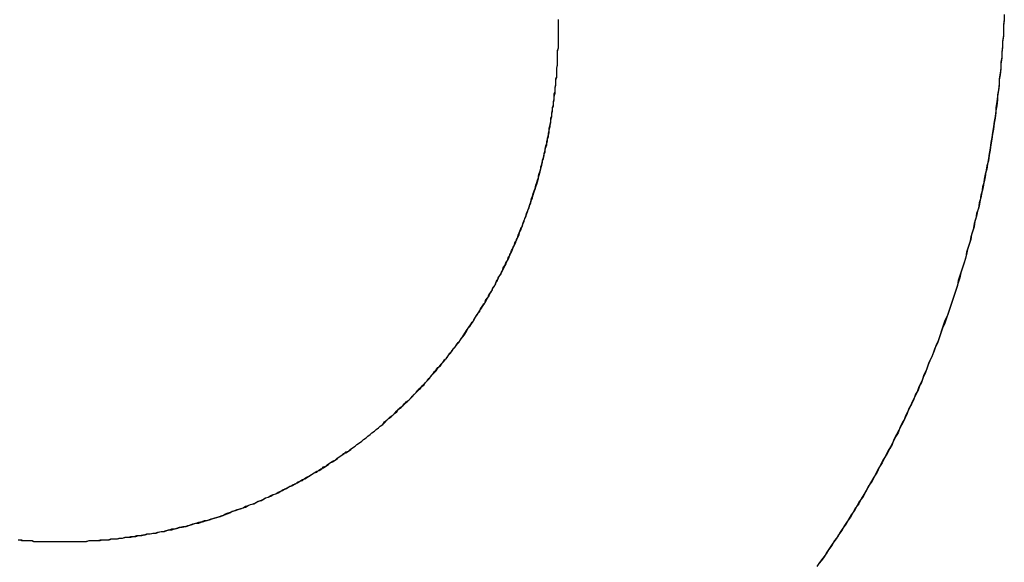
# Model space of a CAD drawing. Extents: x -55 to 3310, y -427 to 1727.
# Tile 7 of 79: x 991.279 to 992.456, y 529.284 to 529.933. Entities that reach past the tile are written whole.
import ezdxf

# ---------------------------------------------------------------- set-up
doc = ezdxf.new("R2010")
doc.units = 0
doc.linetypes.add('DURCHGEHEND', pattern=[0])
doc.layers.add('KF_PASSIO_SUB_15_FRONT', color=7, linetype='DURCHGEHEND')

# ---------------------------------------------------------------- blocks, each defined once
blk = doc.blocks.new('KF_PASSIO_SUB_15_FRONT')
at = {"layer": 'KF_PASSIO_SUB_15_FRONT'}
for points in [[(-238.36, -391.843, 0), (-238.36, -391.841, 0), (-238.36, -391.839, 0), (-238.36, -391.837, 0), (-238.36, -391.835, 0), (-238.36, -391.832, 0), (-238.36, -391.83, 0)], [(-238.36, -391.843, 0), (-238.36, -391.841, 0), (-238.36, -391.839, 0), (-238.36, -391.837, 0), (-238.36, -391.835, 0), (-238.36, -391.833, 0), (-238.36, -391.83, 0)], [(-237.827, -391.824, 0), (-237.827, -391.831, 0), (-237.828, -391.837, 0), (-237.828, -391.844, 0), (-237.828, -391.85, 0), (-237.829, -391.857, 0), (-237.829, -391.863, 0), (-237.83, -391.87, 0), (-237.83, -391.876, 0), (-237.831, -391.883, 0), (-237.831, -391.889, 0), (-237.832, -391.896, 0), (-237.833, -391.902, 0), (-237.833, -391.909, 0), (-237.834, -391.915, 0), (-237.835, -391.922, 0), (-237.836, -391.928, 0), (-237.837, -391.935, 0), (-237.837, -391.941, 0), (-237.838, -391.948, 0), (-237.839, -391.954, 0), (-237.84, -391.961, 0), (-237.841, -391.967, 0), (-237.842, -391.973, 0), (-237.843, -391.98, 0), (-237.844, -391.986, 0), (-237.845, -391.992, 0), (-237.846, -391.999, 0), (-237.848, -392.005, 0), (-237.849, -392.012, 0), (-237.85, -392.018, 0), (-237.851, -392.024, 0), (-237.853, -392.03, 0), (-237.854, -392.037, 0), (-237.855, -392.043, 0), (-237.857, -392.049, 0), (-237.858, -392.056, 0), (-237.86, -392.062, 0), (-237.861, -392.068, 0), (-237.863, -392.074, 0), (-237.864, -392.081, 0), (-237.866, -392.087, 0), (-237.867, -392.093, 0), (-237.869, -392.099, 0), (-237.871, -392.105, 0), (-237.872, -392.111, 0), (-237.874, -392.118, 0), (-237.876, -392.124, 0), (-237.878, -392.13, 0), (-237.88, -392.136, 0), (-237.882, -392.142, 0), (-237.883, -392.148, 0), (-237.885, -392.154, 0), (-237.887, -392.16, 0), (-237.889, -392.166, 0), (-237.891, -392.172, 0), (-237.893, -392.178, 0), (-237.895, -392.184, 0), (-237.898, -392.19, 0), (-237.9, -392.196, 0), (-237.902, -392.202, 0), (-237.904, -392.208, 0), (-237.906, -392.214, 0), (-237.909, -392.22, 0), (-237.911, -392.226, 0), (-237.913, -392.232, 0), (-237.916, -392.238, 0), (-237.918, -392.243, 0), (-237.92, -392.249, 0), (-237.923, -392.255, 0), (-237.925, -392.261, 0), (-237.928, -392.267, 0), (-237.93, -392.273, 0), (-237.933, -392.278, 0), (-237.935, -392.284, 0), (-237.938, -392.29, 0), (-237.941, -392.295, 0), (-237.943, -392.301, 0), (-237.946, -392.307, 0), (-237.949, -392.312, 0), (-237.952, -392.318, 0), (-237.954, -392.324, 0), (-237.957, -392.329, 0), (-237.96, -392.335, 0), (-237.963, -392.341, 0), (-237.966, -392.346, 0), (-237.969, -392.352, 0), (-237.972, -392.357, 0), (-237.975, -392.363, 0), (-237.978, -392.368, 0), (-237.981, -392.374, 0), (-237.984, -392.379, 0), (-237.987, -392.384, 0), (-237.99, -392.39, 0), (-237.993, -392.395, 0), (-237.996, -392.401, 0), (-238, -392.406, 0), (-238.003, -392.411, 0), (-238.006, -392.417, 0), (-238.01, -392.422, 0), (-238.013, -392.427, 0), (-238.016, -392.433, 0), (-238.02, -392.438, 0), (-238.023, -392.443, 0), (-238.026, -392.448, 0), (-238.03, -392.453, 0), (-238.033, -392.459, 0), (-238.037, -392.464, 0), (-238.04, -392.469, 0), (-238.044, -392.474, 0), (-238.048, -392.479, 0), (-238.051, -392.484, 0)], [(-237.827, -391.83, 0), (-237.828, -391.836, 0), (-237.828, -391.843, 0), (-237.828, -391.849, 0), (-237.829, -391.856, 0), (-237.829, -391.862, 0), (-237.83, -391.869, 0), (-237.83, -391.875, 0), (-237.831, -391.881, 0), (-237.831, -391.888, 0), (-237.832, -391.894, 0), (-237.833, -391.901, 0), (-237.833, -391.907, 0), (-237.834, -391.914, 0), (-237.835, -391.92, 0), (-237.835, -391.926, 0), (-237.836, -391.933, 0), (-237.837, -391.939, 0), (-237.838, -391.946, 0), (-237.839, -391.952, 0), (-237.84, -391.958, 0), (-237.841, -391.965, 0), (-237.842, -391.971, 0), (-237.843, -391.977, 0), (-237.844, -391.984, 0), (-237.845, -391.99, 0), (-237.846, -391.996, 0), (-237.847, -392.003, 0), (-237.848, -392.009, 0), (-237.85, -392.015, 0), (-237.851, -392.021, 0), (-237.852, -392.028, 0), (-237.853, -392.034, 0), (-237.855, -392.04, 0), (-237.856, -392.046, 0), (-237.857, -392.053, 0), (-237.859, -392.059, 0), (-237.86, -392.065, 0), (-237.862, -392.071, 0), (-237.863, -392.078, 0), (-237.865, -392.084, 0), (-237.867, -392.09, 0), (-237.868, -392.096, 0), (-237.87, -392.102, 0), (-237.872, -392.108, 0), (-237.873, -392.114, 0), (-237.875, -392.121, 0), (-237.877, -392.127, 0), (-237.879, -392.133, 0), (-237.88, -392.139, 0), (-237.882, -392.145, 0), (-237.884, -392.151, 0), (-237.886, -392.157, 0), (-237.888, -392.163, 0), (-237.89, -392.169, 0), (-237.892, -392.175, 0), (-237.894, -392.181, 0), (-237.896, -392.187, 0), (-237.898, -392.193, 0), (-237.901, -392.199, 0), (-237.903, -392.205, 0), (-237.905, -392.211, 0), (-237.907, -392.217, 0), (-237.91, -392.223, 0), (-237.912, -392.229, 0), (-237.914, -392.234, 0), (-237.917, -392.24, 0), (-237.919, -392.246, 0), (-237.921, -392.252, 0), (-237.924, -392.258, 0), (-237.926, -392.264, 0), (-237.929, -392.269, 0), (-237.931, -392.275, 0), (-237.934, -392.281, 0), (-237.937, -392.287, 0), (-237.939, -392.292, 0), (-237.942, -392.298, 0), (-237.945, -392.304, 0), (-237.947, -392.31, 0), (-237.95, -392.315, 0), (-237.953, -392.321, 0), (-237.956, -392.326, 0), (-237.959, -392.332, 0), (-237.961, -392.338, 0), (-237.964, -392.343, 0), (-237.967, -392.349, 0), (-237.97, -392.354, 0), (-237.973, -392.36, 0), (-237.976, -392.365, 0), (-237.979, -392.371, 0), (-237.982, -392.376, 0), (-237.985, -392.382, 0), (-237.989, -392.387, 0), (-237.992, -392.393, 0), (-237.995, -392.398, 0), (-237.998, -392.403, 0), (-238.001, -392.409, 0), (-238.005, -392.414, 0), (-238.008, -392.42, 0), (-238.011, -392.425, 0), (-238.015, -392.43, 0), (-238.018, -392.435, 0), (-238.021, -392.441, 0), (-238.025, -392.446, 0), (-238.028, -392.451, 0), (-238.032, -392.456, 0), (-238.035, -392.461, 0), (-238.039, -392.467, 0), (-238.042, -392.472, 0), (-238.046, -392.477, 0), (-238.05, -392.482, 0)], [(-238.955, -392.454, 0), (-238.952, -392.454, 0), (-238.948, -392.454, 0), (-238.945, -392.454, 0), (-238.941, -392.454, 0), (-238.938, -392.454, 0), (-238.935, -392.454, 0), (-238.931, -392.454, 0), (-238.928, -392.454, 0), (-238.924, -392.454, 0), (-238.921, -392.453, 0), (-238.918, -392.453, 0), (-238.914, -392.453, 0), (-238.911, -392.453, 0), (-238.908, -392.452, 0), (-238.904, -392.452, 0), (-238.901, -392.452, 0), (-238.897, -392.452, 0), (-238.894, -392.451, 0), (-238.891, -392.451, 0), (-238.887, -392.451, 0), (-238.884, -392.45, 0), (-238.881, -392.45, 0), (-238.877, -392.449, 0), (-238.874, -392.449, 0), (-238.871, -392.448, 0), (-238.867, -392.448, 0), (-238.864, -392.447, 0), (-238.861, -392.447, 0), (-238.857, -392.446, 0), (-238.854, -392.446, 0), (-238.851, -392.445, 0), (-238.848, -392.445, 0), (-238.844, -392.444, 0), (-238.841, -392.444, 0), (-238.838, -392.443, 0), (-238.835, -392.442, 0), (-238.831, -392.442, 0), (-238.828, -392.441, 0), (-238.825, -392.44, 0), (-238.822, -392.439, 0), (-238.818, -392.439, 0), (-238.815, -392.438, 0), (-238.812, -392.437, 0), (-238.809, -392.436, 0), (-238.805, -392.436, 0), (-238.802, -392.435, 0), (-238.799, -392.434, 0), (-238.796, -392.433, 0), (-238.793, -392.432, 0), (-238.79, -392.431, 0), (-238.786, -392.43, 0), (-238.783, -392.429, 0), (-238.78, -392.429, 0), (-238.777, -392.428, 0), (-238.774, -392.427, 0), (-238.771, -392.426, 0), (-238.767, -392.425, 0), (-238.764, -392.424, 0), (-238.761, -392.423, 0), (-238.758, -392.421, 0), (-238.755, -392.42, 0), (-238.752, -392.419, 0), (-238.749, -392.418, 0), (-238.746, -392.417, 0), (-238.743, -392.416, 0), (-238.74, -392.415, 0), (-238.737, -392.414, 0), (-238.734, -392.412, 0), (-238.731, -392.411, 0), (-238.728, -392.41, 0), (-238.724, -392.409, 0), (-238.721, -392.407, 0), (-238.718, -392.406, 0), (-238.715, -392.405, 0), (-238.712, -392.403, 0), (-238.71, -392.402, 0), (-238.707, -392.401, 0), (-238.704, -392.399, 0), (-238.701, -392.398, 0), (-238.698, -392.397, 0), (-238.695, -392.395, 0), (-238.692, -392.394, 0), (-238.689, -392.392, 0), (-238.686, -392.391, 0), (-238.683, -392.389, 0), (-238.68, -392.388, 0), (-238.677, -392.386, 0), (-238.674, -392.385, 0), (-238.672, -392.383, 0), (-238.669, -392.382, 0), (-238.666, -392.38, 0), (-238.663, -392.379, 0), (-238.66, -392.377, 0), (-238.657, -392.375, 0), (-238.655, -392.374, 0), (-238.652, -392.372, 0), (-238.649, -392.37, 0), (-238.646, -392.369, 0), (-238.643, -392.367, 0), (-238.641, -392.365, 0), (-238.638, -392.364, 0), (-238.635, -392.362, 0), (-238.633, -392.36, 0), (-238.63, -392.358, 0), (-238.627, -392.357, 0), (-238.624, -392.355, 0), (-238.622, -392.353, 0), (-238.619, -392.351, 0), (-238.616, -392.349, 0), (-238.614, -392.347, 0), (-238.611, -392.346, 0), (-238.608, -392.344, 0), (-238.606, -392.342, 0), (-238.603, -392.34, 0), (-238.601, -392.338, 0), (-238.598, -392.336, 0), (-238.595, -392.334, 0), (-238.593, -392.332, 0), (-238.59, -392.33, 0), (-238.588, -392.328, 0), (-238.585, -392.326, 0), (-238.583, -392.324, 0), (-238.58, -392.322, 0), (-238.578, -392.32, 0), (-238.575, -392.318, 0), (-238.573, -392.316, 0), (-238.57, -392.314, 0), (-238.568, -392.312, 0), (-238.565, -392.309, 0), (-238.563, -392.307, 0), (-238.561, -392.305, 0), (-238.558, -392.303, 0), (-238.556, -392.301, 0), (-238.553, -392.299, 0), (-238.551, -392.296, 0), (-238.549, -392.294, 0), (-238.546, -392.292, 0), (-238.544, -392.29, 0), (-238.542, -392.287, 0), (-238.539, -392.285, 0), (-238.537, -392.283, 0), (-238.535, -392.281, 0), (-238.532, -392.278, 0), (-238.53, -392.276, 0), (-238.528, -392.274, 0), (-238.526, -392.271, 0), (-238.524, -392.269, 0), (-238.521, -392.267, 0), (-238.519, -392.264, 0), (-238.517, -392.262, 0), (-238.515, -392.259, 0), (-238.513, -392.257, 0), (-238.51, -392.254, 0), (-238.508, -392.252, 0), (-238.506, -392.25, 0), (-238.504, -392.247, 0), (-238.502, -392.245, 0), (-238.5, -392.242, 0), (-238.498, -392.24, 0), (-238.496, -392.237, 0), (-238.494, -392.235, 0), (-238.492, -392.232, 0), (-238.49, -392.229, 0), (-238.488, -392.227, 0), (-238.486, -392.224, 0), (-238.484, -392.222, 0), (-238.482, -392.219, 0), (-238.48, -392.216, 0), (-238.478, -392.214, 0), (-238.476, -392.211, 0), (-238.474, -392.209, 0), (-238.472, -392.206, 0), (-238.47, -392.203, 0), (-238.469, -392.201, 0), (-238.467, -392.198, 0), (-238.465, -392.195, 0), (-238.463, -392.192, 0), (-238.461, -392.19, 0), (-238.46, -392.187, 0), (-238.458, -392.184, 0), (-238.456, -392.181, 0), (-238.454, -392.179, 0), (-238.453, -392.176, 0), (-238.451, -392.173, 0), (-238.449, -392.17, 0), (-238.447, -392.168, 0), (-238.446, -392.165, 0), (-238.444, -392.162, 0), (-238.443, -392.159, 0), (-238.441, -392.156, 0), (-238.439, -392.153, 0), (-238.438, -392.15, 0), (-238.436, -392.148, 0), (-238.435, -392.145, 0), (-238.433, -392.142, 0), (-238.432, -392.139, 0), (-238.43, -392.136, 0), (-238.428, -392.133, 0), (-238.427, -392.13, 0), (-238.426, -392.127, 0), (-238.424, -392.124, 0), (-238.423, -392.121, 0), (-238.421, -392.118, 0), (-238.42, -392.115, 0), (-238.418, -392.112, 0), (-238.417, -392.109, 0), (-238.416, -392.106, 0), (-238.414, -392.103, 0), (-238.413, -392.1, 0), (-238.412, -392.097, 0), (-238.41, -392.094, 0), (-238.409, -392.091, 0), (-238.408, -392.088, 0), (-238.407, -392.085, 0), (-238.405, -392.082, 0), (-238.404, -392.079, 0), (-238.403, -392.076, 0), (-238.402, -392.073, 0), (-238.401, -392.07, 0), (-238.399, -392.066, 0), (-238.398, -392.063, 0), (-238.397, -392.06, 0), (-238.396, -392.057, 0), (-238.395, -392.054, 0), (-238.394, -392.051, 0), (-238.393, -392.048, 0), (-238.392, -392.044, 0), (-238.391, -392.041, 0), (-238.39, -392.038, 0), (-238.389, -392.035, 0), (-238.388, -392.032, 0), (-238.387, -392.028, 0), (-238.386, -392.025, 0), (-238.385, -392.022, 0), (-238.384, -392.019, 0), (-238.383, -392.016, 0), (-238.382, -392.012, 0), (-238.381, -392.009, 0), (-238.381, -392.006, 0), (-238.38, -392.003, 0), (-238.379, -391.999, 0), (-238.378, -391.996, 0), (-238.377, -391.993, 0), (-238.377, -391.99, 0), (-238.376, -391.986, 0), (-238.375, -391.983, 0), (-238.374, -391.98, 0), (-238.374, -391.976, 0), (-238.373, -391.973, 0), (-238.372, -391.97, 0), (-238.372, -391.966, 0), (-238.371, -391.963, 0), (-238.371, -391.96, 0), (-238.37, -391.956, 0), (-238.369, -391.953, 0), (-238.369, -391.95, 0), (-238.368, -391.946, 0), (-238.368, -391.943, 0), (-238.367, -391.94, 0), (-238.367, -391.936, 0), (-238.366, -391.933, 0), (-238.366, -391.929, 0), (-238.365, -391.926, 0), (-238.365, -391.923, 0), (-238.365, -391.919, 0), (-238.364, -391.916, 0), (-238.364, -391.912, 0), (-238.363, -391.909, 0), (-238.363, -391.906, 0), (-238.363, -391.902, 0), (-238.362, -391.899, 0), (-238.362, -391.895, 0), (-238.362, -391.892, 0), (-238.362, -391.888, 0), (-238.361, -391.885, 0), (-238.361, -391.881, 0), (-238.361, -391.878, 0), (-238.361, -391.875, 0), (-238.361, -391.871, 0), (-238.361, -391.868, 0), (-238.36, -391.864, 0), (-238.36, -391.861, 0), (-238.36, -391.857, 0), (-238.36, -391.854, 0), (-238.36, -391.85, 0), (-238.36, -391.847, 0), (-238.36, -391.843, 0)], [(-238.955, -392.454, 0), (-238.952, -392.454, 0), (-238.948, -392.454, 0), (-238.945, -392.454, 0), (-238.942, -392.454, 0), (-238.938, -392.454, 0), (-238.935, -392.454, 0), (-238.931, -392.454, 0), (-238.928, -392.454, 0), (-238.925, -392.454, 0), (-238.921, -392.453, 0), (-238.918, -392.453, 0), (-238.915, -392.453, 0), (-238.911, -392.453, 0), (-238.908, -392.453, 0), (-238.905, -392.452, 0), (-238.901, -392.452, 0), (-238.898, -392.452, 0), (-238.895, -392.451, 0), (-238.891, -392.451, 0), (-238.888, -392.451, 0), (-238.885, -392.45, 0), (-238.881, -392.45, 0), (-238.878, -392.449, 0), (-238.875, -392.449, 0), (-238.871, -392.449, 0), (-238.868, -392.448, 0), (-238.865, -392.448, 0), (-238.862, -392.447, 0), (-238.858, -392.447, 0), (-238.855, -392.446, 0), (-238.852, -392.445, 0), (-238.848, -392.445, 0), (-238.845, -392.444, 0), (-238.842, -392.444, 0), (-238.839, -392.443, 0), (-238.835, -392.442, 0), (-238.832, -392.442, 0), (-238.829, -392.441, 0), (-238.826, -392.44, 0), (-238.822, -392.44, 0), (-238.819, -392.439, 0), (-238.816, -392.438, 0), (-238.813, -392.437, 0), (-238.81, -392.437, 0), (-238.806, -392.436, 0), (-238.803, -392.435, 0), (-238.8, -392.434, 0), (-238.797, -392.433, 0), (-238.794, -392.432, 0), (-238.79, -392.432, 0), (-238.787, -392.431, 0), (-238.784, -392.43, 0), (-238.781, -392.429, 0), (-238.778, -392.428, 0), (-238.775, -392.427, 0), (-238.772, -392.426, 0), (-238.768, -392.425, 0), (-238.765, -392.424, 0), (-238.762, -392.423, 0), (-238.759, -392.422, 0), (-238.756, -392.421, 0), (-238.753, -392.42, 0), (-238.75, -392.418, 0), (-238.747, -392.417, 0), (-238.744, -392.416, 0), (-238.741, -392.415, 0), (-238.737, -392.414, 0), (-238.734, -392.413, 0), (-238.731, -392.411, 0), (-238.728, -392.41, 0), (-238.725, -392.409, 0), (-238.722, -392.408, 0), (-238.719, -392.406, 0), (-238.716, -392.405, 0), (-238.713, -392.404, 0), (-238.71, -392.402, 0), (-238.707, -392.401, 0), (-238.704, -392.4, 0), (-238.701, -392.398, 0), (-238.698, -392.397, 0), (-238.695, -392.396, 0), (-238.692, -392.394, 0), (-238.69, -392.393, 0), (-238.687, -392.391, 0), (-238.684, -392.39, 0), (-238.681, -392.388, 0), (-238.678, -392.387, 0), (-238.675, -392.385, 0), (-238.672, -392.384, 0), (-238.669, -392.382, 0), (-238.666, -392.381, 0), (-238.664, -392.379, 0), (-238.661, -392.377, 0), (-238.658, -392.376, 0), (-238.655, -392.374, 0), (-238.652, -392.372, 0), (-238.649, -392.371, 0), (-238.647, -392.369, 0), (-238.644, -392.367, 0), (-238.641, -392.366, 0), (-238.638, -392.364, 0), (-238.636, -392.362, 0), (-238.633, -392.36, 0), (-238.63, -392.359, 0), (-238.627, -392.357, 0), (-238.625, -392.355, 0), (-238.622, -392.353, 0), (-238.619, -392.351, 0), (-238.617, -392.349, 0), (-238.614, -392.348, 0), (-238.611, -392.346, 0), (-238.609, -392.344, 0), (-238.606, -392.342, 0), (-238.603, -392.34, 0), (-238.601, -392.338, 0), (-238.598, -392.336, 0), (-238.595, -392.334, 0), (-238.593, -392.332, 0), (-238.59, -392.33, 0), (-238.588, -392.328, 0), (-238.585, -392.326, 0), (-238.583, -392.324, 0), (-238.58, -392.322, 0), (-238.578, -392.32, 0), (-238.575, -392.318, 0), (-238.573, -392.316, 0), (-238.57, -392.314, 0), (-238.568, -392.311, 0), (-238.565, -392.309, 0), (-238.563, -392.307, 0), (-238.56, -392.305, 0), (-238.558, -392.303, 0), (-238.556, -392.301, 0), (-238.553, -392.298, 0), (-238.551, -392.296, 0), (-238.548, -392.294, 0), (-238.546, -392.292, 0), (-238.544, -392.289, 0), (-238.541, -392.287, 0), (-238.539, -392.285, 0), (-238.537, -392.283, 0), (-238.534, -392.28, 0), (-238.532, -392.278, 0), (-238.53, -392.276, 0), (-238.528, -392.273, 0), (-238.525, -392.271, 0), (-238.523, -392.268, 0), (-238.521, -392.266, 0), (-238.519, -392.264, 0), (-238.516, -392.261, 0), (-238.514, -392.259, 0), (-238.512, -392.256, 0), (-238.51, -392.254, 0), (-238.508, -392.251, 0), (-238.506, -392.249, 0), (-238.504, -392.246, 0), (-238.501, -392.244, 0), (-238.499, -392.241, 0), (-238.497, -392.239, 0), (-238.495, -392.236, 0), (-238.493, -392.234, 0), (-238.491, -392.231, 0), (-238.489, -392.229, 0), (-238.487, -392.226, 0), (-238.485, -392.223, 0), (-238.483, -392.221, 0), (-238.481, -392.218, 0), (-238.479, -392.216, 0), (-238.477, -392.213, 0), (-238.475, -392.21, 0), (-238.474, -392.208, 0), (-238.472, -392.205, 0), (-238.47, -392.202, 0), (-238.468, -392.199, 0), (-238.466, -392.197, 0), (-238.464, -392.194, 0), (-238.462, -392.191, 0), (-238.461, -392.189, 0), (-238.459, -392.186, 0), (-238.457, -392.183, 0), (-238.455, -392.18, 0), (-238.454, -392.178, 0), (-238.452, -392.175, 0), (-238.45, -392.172, 0), (-238.448, -392.169, 0), (-238.447, -392.166, 0), (-238.445, -392.163, 0), (-238.443, -392.161, 0), (-238.442, -392.158, 0), (-238.44, -392.155, 0), (-238.439, -392.152, 0), (-238.437, -392.149, 0), (-238.435, -392.146, 0), (-238.434, -392.143, 0), (-238.432, -392.14, 0), (-238.431, -392.137, 0), (-238.429, -392.135, 0), (-238.428, -392.132, 0), (-238.426, -392.129, 0), (-238.425, -392.126, 0), (-238.423, -392.123, 0), (-238.422, -392.12, 0), (-238.42, -392.117, 0), (-238.419, -392.114, 0), (-238.418, -392.111, 0), (-238.416, -392.108, 0), (-238.415, -392.105, 0), (-238.414, -392.102, 0), (-238.412, -392.099, 0), (-238.411, -392.096, 0), (-238.41, -392.093, 0), (-238.408, -392.09, 0), (-238.407, -392.087, 0), (-238.406, -392.083, 0), (-238.405, -392.08, 0), (-238.403, -392.077, 0), (-238.402, -392.074, 0), (-238.401, -392.071, 0), (-238.4, -392.068, 0), (-238.399, -392.065, 0), (-238.398, -392.062, 0), (-238.397, -392.059, 0), (-238.395, -392.055, 0), (-238.394, -392.052, 0), (-238.393, -392.049, 0), (-238.392, -392.046, 0), (-238.391, -392.043, 0), (-238.39, -392.04, 0), (-238.389, -392.036, 0), (-238.388, -392.033, 0), (-238.387, -392.03, 0), (-238.386, -392.027, 0), (-238.385, -392.024, 0), (-238.384, -392.02, 0), (-238.384, -392.017, 0), (-238.383, -392.014, 0), (-238.382, -392.011, 0), (-238.381, -392.008, 0), (-238.38, -392.004, 0), (-238.379, -392.001, 0), (-238.379, -391.998, 0), (-238.378, -391.995, 0), (-238.377, -391.991, 0), (-238.376, -391.988, 0), (-238.376, -391.985, 0), (-238.375, -391.981, 0), (-238.374, -391.978, 0), (-238.373, -391.975, 0), (-238.373, -391.972, 0), (-238.372, -391.968, 0), (-238.371, -391.965, 0), (-238.371, -391.962, 0), (-238.37, -391.958, 0), (-238.37, -391.955, 0), (-238.369, -391.952, 0), (-238.369, -391.948, 0), (-238.368, -391.945, 0), (-238.368, -391.942, 0), (-238.367, -391.938, 0), (-238.367, -391.935, 0), (-238.366, -391.932, 0), (-238.366, -391.928, 0), (-238.365, -391.925, 0), (-238.365, -391.922, 0), (-238.364, -391.918, 0), (-238.364, -391.915, 0), (-238.364, -391.911, 0), (-238.363, -391.908, 0), (-238.363, -391.905, 0), (-238.363, -391.901, 0), (-238.362, -391.898, 0), (-238.362, -391.895, 0), (-238.362, -391.891, 0), (-238.362, -391.888, 0), (-238.361, -391.884, 0), (-238.361, -391.881, 0), (-238.361, -391.877, 0), (-238.361, -391.874, 0), (-238.361, -391.871, 0), (-238.361, -391.867, 0), (-238.36, -391.864, 0), (-238.36, -391.86, 0), (-238.36, -391.857, 0), (-238.36, -391.854, 0), (-238.36, -391.85, 0), (-238.36, -391.847, 0), (-238.36, -391.843, 0)], [(-239.005, -392.452, 0), (-239.002, -392.452, 0), (-239, -392.453, 0), (-238.998, -392.453, 0), (-238.996, -392.453, 0), (-238.994, -392.453, 0), (-238.992, -392.453, 0), (-238.99, -392.453, 0), (-238.987, -392.454, 0), (-238.985, -392.454, 0), (-238.983, -392.454, 0), (-238.981, -392.454, 0), (-238.979, -392.454, 0), (-238.977, -392.454, 0), (-238.974, -392.454, 0), (-238.972, -392.454, 0), (-238.97, -392.454, 0), (-238.968, -392.454, 0), (-238.966, -392.454, 0), (-238.964, -392.454, 0), (-238.962, -392.454, 0), (-238.959, -392.454, 0), (-238.957, -392.454, 0), (-238.955, -392.454, 0)], [(-239.006, -392.452, 0), (-239.004, -392.452, 0), (-239.002, -392.453, 0), (-239, -392.453, 0), (-238.998, -392.453, 0), (-238.996, -392.453, 0), (-238.994, -392.453, 0), (-238.991, -392.453, 0), (-238.989, -392.453, 0), (-238.987, -392.454, 0), (-238.985, -392.454, 0), (-238.983, -392.454, 0), (-238.981, -392.454, 0), (-238.979, -392.454, 0), (-238.976, -392.454, 0), (-238.974, -392.454, 0), (-238.972, -392.454, 0), (-238.97, -392.454, 0), (-238.968, -392.454, 0), (-238.966, -392.454, 0), (-238.964, -392.454, 0), (-238.961, -392.454, 0), (-238.959, -392.454, 0), (-238.957, -392.454, 0), (-238.955, -392.454, 0)]]:
    blk.add_polyline3d(points, dxfattribs=at)

msp = doc.modelspace()

# ---------------------------------------------------------------- block references
at = {"layer": 'KF_PASSIO_SUB_15_FRONT'}
msp.add_blockref('KF_PASSIO_SUB_15_FRONT', (1230.2834, 921.7627), dxfattribs=at)

doc.saveas('drawing.dxf')
